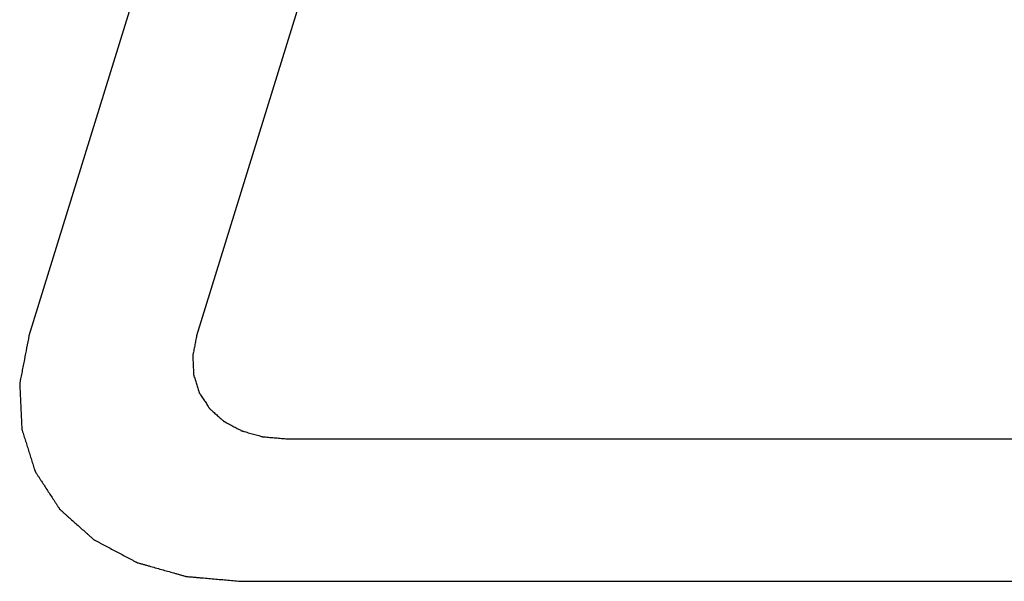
# Model space of a CAD drawing. Header units: inches. Extents: x 749 to 1245, y 24 to 374.
# Tile 95 of 145: x 1128.57 to 1133.43, y 154.96 to 157.73. Entities that reach past the tile are written whole.
import ezdxf

# ---------------------------------------------------------------- set-up
doc = ezdxf.new("R2010")
doc.units = ezdxf.units.IN
doc.header["$LTSCALE"] = 5
doc.header["$MEASUREMENT"] = 0
doc.layers.add('AM_0', color=7, linetype='CONTINUOUS', lineweight=30)

msp = doc.modelspace()

# ---------------------------------------------------------------- linework, layer by layer
at = {"layer": 'AM_0', "color": 112, "linetype": 'Continuous', "true_color": 0x00cc66}
for p, q in [((1130.1124, 161.0282), (1128.6116, 156.1716)), ((1130.9414, 161.0282), (1129.4406, 156.1716)), ((1129.8819, 155.6624), (1135.5925, 155.6624)), ((1129.6641, 154.9574), (1135.3746, 154.9574))]:
    msp.add_line(p, q, dxfattribs=at)
for points, knots in [([(1128.6116, 156.1716), (1128.6078, 156.1519), (1128.6002, 156.1126), (1128.5907, 156.0635), (1128.5831, 156.0242), (1128.5783, 155.9996), (1128.5745, 155.98), (1128.5716, 155.9652), (1128.5693, 155.953), (1128.5676, 155.9443), (1128.5667, 155.9395), (1128.5657, 155.9357), (1128.5662, 155.9322), (1128.5663, 155.9275), (1128.5667, 155.9192), (1128.5672, 155.9074), (1128.5679, 155.8932), (1128.5688, 155.8743), (1128.5698, 155.8507), (1128.5712, 155.8223), (1128.5725, 155.794), (1128.5735, 155.7703), (1128.5744, 155.7514), (1128.5751, 155.7373), (1128.5756, 155.7255), (1128.5759, 155.7172), (1128.5763, 155.7125), (1128.5761, 155.7088), (1128.5775, 155.7057), (1128.5787, 155.7013), (1128.5812, 155.6937), (1128.5846, 155.6828), (1128.5888, 155.6697), (1128.5943, 155.6522), (1128.6012, 155.6304), (1128.6094, 155.6043), (1128.6177, 155.5781), (1128.6246, 155.5563), (1128.6301, 155.5389), (1128.6342, 155.5258), (1128.6377, 155.5149), (1128.6401, 155.5073), (1128.6416, 155.503), (1128.6423, 155.4996), (1128.6445, 155.4968), (1128.6469, 155.4929), (1128.6514, 155.4861), (1128.6578, 155.4763), (1128.6654, 155.4647), (1128.6755, 155.4491), (1128.6882, 155.4297), (1128.7035, 155.4064), (1128.7187, 155.383), (1128.7314, 155.3636), (1128.7416, 155.348), (1128.7492, 155.3364), (1128.7556, 155.3267), (1128.76, 155.3198), (1128.7626, 155.316), (1128.7643, 155.3129), (1128.7672, 155.3107), (1128.7706, 155.3075), (1128.7768, 155.3021), (1128.7856, 155.2942), (1128.7961, 155.2848), (1128.8102, 155.2723), (1128.8278, 155.2566), (1128.8489, 155.2378), (1128.87, 155.219), (1128.8876, 155.2034), (1128.9016, 155.1908), (1128.9122, 155.1814), (1128.921, 155.1736), (1128.9271, 155.1681), (1128.9307, 155.165), (1128.9331, 155.1625), (1128.9366, 155.1609), (1128.941, 155.1585), (1128.9487, 155.1545), (1128.9597, 155.1486), (1128.9728, 155.1416), (1128.9904, 155.1323), (1129.0124, 155.1207), (1129.0388, 155.1067), (1129.0651, 155.0927), (1129.0871, 155.081), (1129.1047, 155.0717), (1129.1179, 155.0647), (1129.1289, 155.0589), (1129.1365, 155.0547), (1129.141, 155.0525), (1129.1441, 155.0505), (1129.1481, 155.0496), (1129.1532, 155.0481), (1129.1621, 155.0456), (1129.1749, 155.042), (1129.1902, 155.0377), (1129.2106, 155.0319), (1129.2361, 155.0247), (1129.2668, 155.016), (1129.2974, 155.0074), (1129.3229, 155.0001), (1129.3433, 154.9944), (1129.3586, 154.99), (1129.3714, 154.9865), (1129.3803, 154.9839), (1129.3855, 154.9825), (1129.3891, 154.9812), (1129.3936, 154.9811), (1129.3993, 154.9805), (1129.4093, 154.9797), (1129.4236, 154.9784), (1129.4408, 154.9769), (1129.4637, 154.9749), (1129.4923, 154.9724), (1129.5381, 154.9684), (1129.5954, 154.9634), (1129.6412, 154.9594), (1129.6641, 154.9574)], [0, 0, 0, 0, 0.03125, 0.0625, 0.078125, 0.09375, 0.101562, 0.109375, 0.117188, 0.121094, 0.123047, 0.125, 0.126953, 0.128906, 0.132812, 0.140625, 0.148438, 0.15625, 0.171875, 0.1875, 0.203125, 0.21875, 0.226562, 0.234375, 0.242188, 0.246094, 0.248047, 0.25, 0.251953, 0.253906, 0.257812, 0.265625, 0.273438, 0.28125, 0.296875, 0.3125, 0.328125, 0.34375, 0.351562, 0.359375, 0.367188, 0.371094, 0.373047, 0.375, 0.376953, 0.378906, 0.382812, 0.390625, 0.398438, 0.40625, 0.421875, 0.4375, 0.453125, 0.46875, 0.476562, 0.484375, 0.492188, 0.496094, 0.498047, 0.5, 0.501953, 0.503906, 0.507812, 0.515625, 0.523438, 0.53125, 0.546875, 0.5625, 0.578125, 0.59375, 0.601562, 0.609375, 0.617188, 0.621094, 0.623047, 0.625, 0.626953, 0.628906, 0.632812, 0.640625, 0.648438, 0.65625, 0.671875, 0.6875, 0.703125, 0.71875, 0.726562, 0.734375, 0.742188, 0.746094, 0.748047, 0.75, 0.751953, 0.753906, 0.757812, 0.765625, 0.773438, 0.78125, 0.796875, 0.8125, 0.828125, 0.84375, 0.851562, 0.859375, 0.867188, 0.871094, 0.873047, 0.875, 0.876953, 0.878906, 0.882812, 0.890625, 0.898438, 0.90625, 0.921875, 0.9375, 0.96875, 1, 1, 1, 1]), ([(1129.4406, 156.1716), (1129.439, 156.1633), (1129.4358, 156.1469), (1129.4318, 156.1263), (1129.4286, 156.1098), (1129.4262, 156.0974), (1129.4242, 156.0871), (1129.4228, 156.0799), (1129.4221, 156.0758), (1129.4212, 156.0727), (1129.4216, 156.0697), (1129.4217, 156.0657), (1129.4221, 156.0588), (1129.4227, 156.0449), (1129.4236, 156.0251), (1129.4245, 156.0053), (1129.4252, 155.9914), (1129.4254, 155.9845), (1129.4257, 155.9806), (1129.4256, 155.9775), (1129.4267, 155.9748), (1129.4278, 155.9712), (1129.4299, 155.9648), (1129.4339, 155.952), (1129.4397, 155.9337), (1129.4454, 155.9154), (1129.4495, 155.9026), (1129.4515, 155.8962), (1129.4527, 155.8926), (1129.4533, 155.8897), (1129.4552, 155.8874), (1129.4572, 155.8841), (1129.461, 155.8784), (1129.4684, 155.867), (1129.4791, 155.8507), (1129.4897, 155.8344), (1129.4972, 155.823), (1129.5009, 155.8172), (1129.5031, 155.814), (1129.5045, 155.8114), (1129.5069, 155.8096), (1129.5098, 155.8069), (1129.515, 155.8024), (1129.5253, 155.7931), (1129.5401, 155.78), (1129.5548, 155.7669), (1129.5652, 155.7577), (1129.5703, 155.7531), (1129.5733, 155.7505), (1129.5753, 155.7483), (1129.5783, 155.7471), (1129.5819, 155.745), (1129.5884, 155.7416), (1129.6013, 155.7348), (1129.6197, 155.725), (1129.6381, 155.7152), (1129.651, 155.7084), (1129.6575, 155.7049), (1129.6612, 155.703), (1129.6638, 155.7014), (1129.6672, 155.7007), (1129.6714, 155.6994), (1129.6789, 155.6973), (1129.6939, 155.693), (1129.7153, 155.687), (1129.7367, 155.6809), (1129.7517, 155.6767), (1129.7592, 155.6746), (1129.7635, 155.6734), (1129.7666, 155.6723), (1129.7703, 155.6722), (1129.7751, 155.6717), (1129.7835, 155.671), (1129.7955, 155.67), (1129.8099, 155.6687), (1129.8291, 155.667), (1129.8531, 155.6649), (1129.8723, 155.6633), (1129.8819, 155.6624)], [0, 0, 0, 0, 0.03125, 0.0625, 0.078125, 0.09375, 0.109375, 0.117188, 0.121094, 0.125, 0.128906, 0.132812, 0.140625, 0.15625, 0.1875, 0.21875, 0.234375, 0.242188, 0.246094, 0.25, 0.253906, 0.257812, 0.265625, 0.28125, 0.3125, 0.34375, 0.359375, 0.367188, 0.371094, 0.375, 0.378906, 0.382812, 0.390625, 0.40625, 0.4375, 0.46875, 0.484375, 0.492188, 0.496094, 0.5, 0.503906, 0.507812, 0.515625, 0.53125, 0.5625, 0.59375, 0.609375, 0.617188, 0.621094, 0.625, 0.628906, 0.632812, 0.640625, 0.65625, 0.6875, 0.71875, 0.734375, 0.742188, 0.746094, 0.75, 0.753906, 0.757812, 0.765625, 0.78125, 0.8125, 0.84375, 0.859375, 0.867188, 0.871094, 0.875, 0.878906, 0.882812, 0.890625, 0.90625, 0.921875, 0.9375, 0.96875, 1, 1, 1, 1])]:
    msp.add_open_spline(points, degree=3, knots=knots, dxfattribs=at)

doc.saveas('drawing.dxf')
